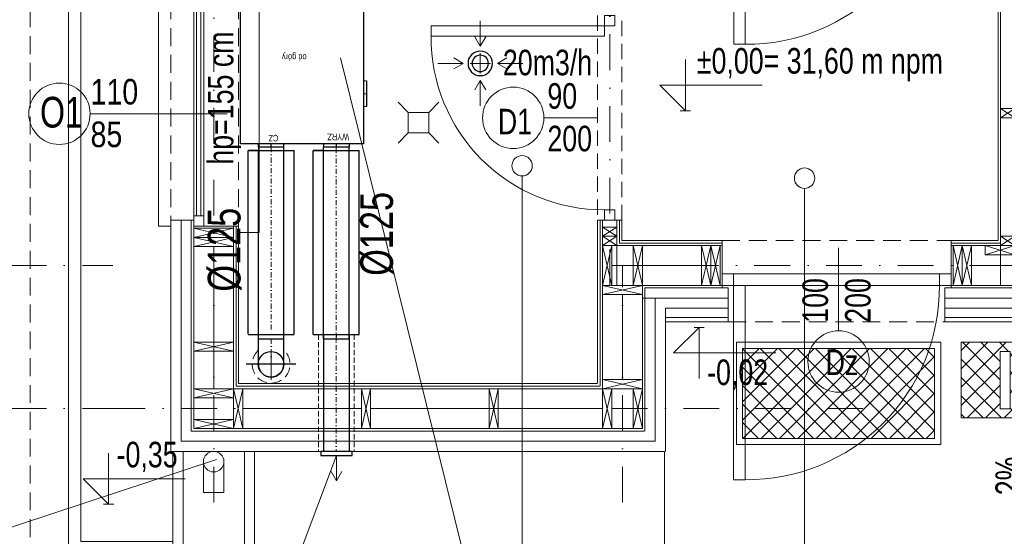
# Model space of a CAD drawing. Header units: inches. Extents: x 57112 to 98566, y -51777 to -16564.
# Tile 103 of 138: x 78160 to 78641, y -20807 to -20555. Entities that reach past the tile are written whole.
import ezdxf
from ezdxf.lldxf.tags import DXFTag

# ---------------------------------------------------------------- set-up
doc = ezdxf.new("R2010")
doc.units = ezdxf.units.IN
doc.header["$MEASUREMENT"] = 0
for name, pattern in [('CENTER', [10.16, 6.35, -1.27, 1.27, -1.27]), ('DASHDOT', [1, 0.5, -0.25, 0, -0.25]), ('DASHED', [0.75, 0.5, -0.25]), ('HIDDEN', [0.375, 0.25, -0.125])]:
    doc.linetypes.add(name, pattern=pattern)
doc.layers.get('0').update_dxf_attribs({"color": 251, "lineweight": 0})
for name, color, linetype, lineweight in [('## 05 PODGRZEWACZ', 1, 'SOLID', 30), ('## 08 CENTRALA REKUP', 204, 'Continuous', 25), ('## 08 Nawiew', 1, 'Continuous', 0), ('## 08 Nawiew opis', 1, 'Continuous', 0), ('## 08 Wywiew', 5, 'Continuous', 0), ('## 08 Wywiew opis', 5, 'Continuous', 0), ('001 WENT NAWIEW', 1, 'Continuous', 25), ('05-wymiary', 251, 'Continuous', 0), ('16a-elew.cienka', 251, 'Continuous', 0), ('A10-łazienka', 250, 'Continuous', 0), ('A35-rura spustowa', 251, 'Continuous', 0), ('A36-obrzeże', 252, 'Continuous', 0), ('A6a-schody parter', 251, 'Continuous', 18), ('A8-opisy pomieszczeń', 250, 'Continuous', 0), ('Axial', 7, 'CENTER', 9), ('p-- ocieplenie-w.zew', 251, 'Continuous', 0), ('p-- zero bud', 250, 'Continuous', 0), ('p--dach', 251, 'Continuous', 30), ('p--drzwi', 251, 'Continuous', 0), ('p--konst-słupy', 251, 'Continuous', 0), ('p--koty wysok.', 251, 'Continuous', 0), ('p--ocieplenie w.wew.', 251, 'Continuous', 0), ('p--okna', 251, 'Continuous', 0), ('p--opis drzwi', 252, 'Continuous', 0), ('p--opis okna', 251, 'Continuous', 0), ('p--opisy dodatkowe', 251, 'Continuous', 0), ('p--osie konstr', 250, 'DASHDOT', 15), ('p--osie konstr.-NR', 250, 'DASHDOT', 15), ('p--podciąg', 251, 'Continuous', 0), ('p--płyta GK', 251, 'Continuous', 0), ('p--spadki terenu', 251, 'Continuous', 0), ('p--ściana szkielet', 251, 'Continuous', 0)]:
    doc.layers.add(name, color=color, linetype=linetype, lineweight=lineweight)
doc.layers.add('Wywiew', color=1, linetype='Continuous')
doc.styles.add('1-100', font='arial.ttf', dxfattribs={"width": 0.75, "height": 18})
doc.styles.add('1-50', font='arial.ttf', dxfattribs={"width": 0.75, "height": 12.5})
doc.styles.add('SLDTEXTSTYLE2', font='TXT', dxfattribs={"width": 0.605})
doc.styles.get("Standard").update_dxf_attribs({"font": 'arial.ttf', "width": 0.75})
doc.styles.add('STYL-1', font='arial.ttf', dxfattribs={"width": 0.75})
doc.linetypes.add('BATTING', pattern='A,0.0001,-0.1,[134,ltypeshp.shx,S=0.1,R=0,X=-0.1,Y=0],-0.2,[134,ltypeshp.shx,S=0.1,R=180,X=0.1,Y=0],-0.1', length=0.4001)
tags = doc.linetypes.add('SOLID', pattern=[10, 10, 0]).pattern_tags.tags
tags[6:7] = [DXFTag(74, 4), DXFTag(75, 0), DXFTag(340, '0'), DXFTag(46, 0.0), DXFTag(50, 0.0), DXFTag(44, 0.0), DXFTag(45, 0.0)]
tags[4:5] = [DXFTag(74, 4), DXFTag(75, 0), DXFTag(340, '0'), DXFTag(46, 0.0), DXFTag(50, 0.0), DXFTag(44, 0.0), DXFTag(45, 0.0)]

# ---------------------------------------------------------------- blocks, each defined once
blk = doc.blocks.new('A$C67504D38')
at = {"layer": '## 08 CENTRALA REKUP', "linetype": 'Continuous', "lineweight": 18}
for p, q in [((60.2, 32.4), (61.7, 32.4)), ((60.2, 26.15), (61.7, 26.15)), ((60.2, 19.9), (61.7, 19.9))]:
    blk.add_line(p, q, dxfattribs=at)
at = {"color": 192, "lineweight": 25}
for p, q in [((8.75, 87.5), (21.25, 87.5)), ((8.75, 85.85), (8.75, 87.5)), ((15, 85.85), (15, 87.5)), ((21.25, 85.85), (21.25, 87.5)), ((40.65, 87.5), (40.65, 85.85)), ((40.65, 87.5), (53.15, 87.5)), ((46.9, 87.5), (46.9, 85.85)), ((53.15, 87.5), (53.15, 85.85)), ((0, 1.65), (0, 85.85)), ((0, 85.85), (60.2, 85.85)), ((0, 1.65), (0, 85.85)), ((60.2, 85.85), (60.2, 1.65)), ((60.2, 85.85), (60.2, 1.65)), ((61.7, 32.4), (61.7, 19.9)), ((60.2, 1.65), (0, 1.65)), ((8.75, 0), (8.75, 1.65)), ((21.25, 0), (8.75, 0)), ((15, 0), (15, 1.65)), ((21.25, 0), (21.25, 1.65)), ((40.65, 1.65), (40.65, 0)), ((53.15, 0), (40.65, 0)), ((46.9, 1.65), (46.9, 0)), ((53.15, 1.65), (53.15, 0))]:
    blk.add_line(p, q, dxfattribs=at)
at = {"color": 7, "linetype": 'Continuous', "lineweight": 0, "char_height": 3.175, "rotation": 180, "style": 'SLDTEXTSTYLE2'}
for s, insert, attachment_point in [('\\fArial Narrow|b0|i0|c0|p0;\\W1;N', (15.08, 79.89), 3), ('\\fArial Narrow|b0|i0|c0|p0;\\W1;W', (43.63, 80.56), 3), ('\\fArial Narrow|b0|i0|c0|p0;\\W1;od góry', (32.36, 42.3), 1), ('\\fArial Narrow|b0|i0|c0|p0;\\W1;CZ', (13.7, 2.84), 3), ('\\fArial Narrow|b0|i0|c0|p0;\\W1;WYRZ', (42.47, 3.4), 3)]:
    blk.add_mtext(s, dxfattribs=dict(at, insert=insert, attachment_point=attachment_point))
blk = doc.blocks.new('drzwi-90-100')
for p, q in [((10.1, 87.38), (5.05, 87.38)), ((5.05, 87.38), (5.05, 2.53)), ((10.1, 2.53), (10.1, 87.38)), ((5.05, 2.53), (0, 2.53)), ((0, 2.53), (0, -2.53)), ((5.05, -2.53), (5.05, 2.53)), ((5.05, 2.53), (10.1, 2.53)), ((100, 2.53), (94.95, 2.53)), ((94.95, 2.53), (94.95, -2.53)), ((100, -2.53), (100, 2.53)), ((0, -2.53), (5.05, -2.53)), ((94.95, -2.53), (100, -2.53))]:
    blk.add_line(p, q)
blk.add_arc((10.8, 3.23), 84.15, 359.5233, 90.4767)
blk = doc.blocks.new('wpust')
for p, q in [((-5, 5), (-10, 10)), ((10, 10), (5, 5)), ((-5, -5), (-10, -10)), ((10, -10), (5, -5))]:
    blk.add_line(p, q)
blk.add_lwpolyline([(-5, -5), (5, -5), (5, 5), (-5, 5)], close=True)
blk = doc.blocks.new('okno-110-33.15')
at = {"linetype": 'Continuous', "ltscale": 35}
for p, q in [((0, 39.15), (110, 39.15)), ((-3, -10), (113, -10))]:
    blk.add_line(p, q, dxfattribs=at)
for p, q in [((0, 39.15), (0, 33.15)), ((110, 33.15), (110, 39.15)), ((3, 33.15), (3, 21.95)), ((107, 21.95), (107, 33.15)), ((5, 21.95), (0, 21.95)), ((0, 21.95), (0, 16.95)), ((0, 21.95), (0, 0)), ((105, 21.95), (5, 21.95)), ((5, 16.95), (5, 21.95)), ((5, 20.61), (105, 20.61)), ((110, 21.95), (105, 21.95)), ((105, 21.95), (105, 16.95)), ((110, 0), (110, 21.95)), ((110, 16.95), (110, 21.95)), ((0, 16.95), (5, 16.95)), ((5, 18.45), (105, 18.45)), ((5, 16.95), (105, 16.95)), ((105, 16.95), (110, 16.95)), ((-3, 0), (-3, -10)), ((0, 0), (-3, 0)), ((110, 0), (113, 0)), ((113, 0), (113, -10))]:
    blk.add_line(p, q)
at = {"linetype": 'HIDDEN', "ltscale": 35}
for p, q in [((0, 33.15), (110, 33.15)), ((0, 0), (110, 0))]:
    blk.add_line(p, q, dxfattribs=at)
blk = doc.blocks.new('kota wykoń')
for p, q in [((0, 25), (0, 0)), ((0, 0), (-12.5, 12.5)), ((-12.5, 12.5), (37.5, 12.5))]:
    blk.add_line(p, q)
at = {"lineweight": 0}
blk.add_line((-2.5, 0), (2.5, 0), dxfattribs=at)
blk = doc.blocks.new('szczotka do butów')
h = blk.add_hatch()
h.set_pattern_fill('ANSI37-Metric', color=256, scale=2, angle=-90, style=0)
h.set_pattern_definition([(-45, (2443.106, -1011.535), (4.490128, 4.490128), []), (45, (2443.106, -1011.535), (-4.490128, 4.490128), [])])
h.paths.add_polyline_path([(0, -37), (54, -37), (54, 0), (0, 0)])
h.paths.add_polyline_path([(19, -4.5), (24, -4.5), (24, -32.5), (19, -32.5)], flags=16)
h.paths.add_polyline_path([(35, -4.5), (30, -4.5), (30, -32.5), (35, -32.5)], flags=16)
h.paths.add_polyline_path([(25, -4.5), (29, -4.5), (29, -32.5), (25, -32.5)], flags=16)
for points in [[(0, -37), (54, -37), (54, 0), (0, 0)], [(19, -4.5), (24, -4.5), (24, -32.5), (19, -32.5)], [(25, -4.5), (29, -4.5), (29, -32.5), (25, -32.5)], [(35, -4.5), (30, -4.5), (30, -32.5), (35, -32.5)]]:
    blk.add_lwpolyline(points, close=True)
blk = doc.blocks.new('ukł.słupów-1K')
for p, q in [((394.7, 152), (401.7, 156.5)), ((394.7, 156.5), (401.7, 152)), ((0, 97.95), (19.5, 93.45)), ((0, 93.45), (19.5, 97.95)), ((200, 94), (207, 98.5)), ((200, 98.5), (207, 94)), ((0, 93.45), (19.5, 88.95)), ((0, 88.95), (19.5, 93.45)), ((200, 89.5), (207, 94)), ((200, 94), (207, 89.5)), ((394.7, 89.5), (401.7, 94)), ((394.7, 94), (401.7, 89.5)), ((204.5, 70), (200, 89.5)), ((200, 70), (204.5, 89.5)), ((219.5, 70), (215, 89.5)), ((215, 70), (219.5, 89.5)), ((252.95, 70), (248.45, 89.5)), ((248.45, 70), (252.95, 89.5)), ((257.45, 70), (252.95, 89.5)), ((252.95, 70), (257.45, 89.5)), ((375.95, 70), (371.45, 89.5)), ((371.45, 70), (375.95, 89.5)), ((380.45, 70), (375.95, 89.5)), ((375.95, 70), (380.45, 89.5)), ((387.2, 85), (401.7, 89.5)), ((387.2, 89.5), (401.7, 85)), ((200, 70), (219.5, 65.5)), ((200, 65.5), (219.5, 70)), ((0, 42.3), (19.5, 37.8)), ((0, 37.8), (19.5, 42.3)), ((0, 15), (19.5, 19.5)), ((0, 19.5), (19.5, 15)), ((24, 0), (19.5, 19.5)), ((19.5, 0), (24, 19.5)), ((86.5, 0), (82, 19.5)), ((82, 0), (86.5, 19.5)), ((149, 0), (144.5, 19.5)), ((144.5, 0), (149, 19.5)), ((200, 24), (219.5, 19.5)), ((200, 19.5), (219.5, 24)), ((204.5, 0), (200, 19.5)), ((200, 0), (204.5, 19.5)), ((219.5, 0), (215, 19.5)), ((215, 0), (219.5, 19.5)), ((0, 4.5), (19.5, 0)), ((0, 0), (19.5, 4.5))]:
    blk.add_line(p, q)
at = {"ltscale": 35}
for p, q in [((207, 98.5), (200, 98.5)), ((207, 89.5), (207, 98.5))]:
    blk.add_line(p, q, dxfattribs=at)
for points in [[(394.7, 156.5), (401.7, 156.5), (401.7, 152), (394.7, 152)], [(0, 93.45), (19.5, 93.45), (19.5, 97.95), (0, 97.95)], [(200, 98.5), (207, 98.5), (207, 94), (200, 94)], [(0, 88.95), (19.5, 88.95), (19.5, 93.45), (0, 93.45)], [(200, 94), (207, 94), (207, 89.5), (200, 89.5)], [(394.7, 94), (401.7, 94), (401.7, 89.5), (394.7, 89.5)], [(200, 70), (200, 89.5), (204.5, 89.5), (204.5, 70)], [(215, 70), (215, 89.5), (219.5, 89.5), (219.5, 70)], [(248.45, 70), (248.45, 89.5), (252.95, 89.5), (252.95, 70)], [(252.95, 70), (252.95, 89.5), (257.45, 89.5), (257.45, 70)], [(371.45, 70), (371.45, 89.5), (375.95, 89.5), (375.95, 70)], [(375.95, 70), (375.95, 89.5), (380.45, 89.5), (380.45, 70)], [(387.2, 89.5), (401.7, 89.5), (401.7, 85), (387.2, 85)], [(200, 65.5), (219.5, 65.5), (219.5, 70), (200, 70)], [(0, 37.8), (19.5, 37.8), (19.5, 42.3), (0, 42.3)], [(0, 19.5), (19.5, 19.5), (19.5, 15), (0, 15)], [(19.5, 0), (19.5, 19.5), (24, 19.5), (24, 0)], [(82, 0), (82, 19.5), (86.5, 19.5), (86.5, 0)], [(144.5, 0), (144.5, 19.5), (149, 19.5), (149, 0)], [(200, 19.5), (219.5, 19.5), (219.5, 24), (200, 24)], [(200, 0), (200, 19.5), (204.5, 19.5), (204.5, 0)], [(215, 0), (215, 19.5), (219.5, 19.5), (219.5, 0)], [(0, 0), (19.5, 0), (19.5, 4.5), (0, 4.5)]]:
    blk.add_lwpolyline(points, close=True)
for points in [[(19.5, 97.95), (0, 97.95)], [(257.45, 89.5), (257.45, 70)], [(371.45, 89.5), (371.45, 70)]]:
    blk.add_lwpolyline(points, dxfattribs=at)

msp = doc.modelspace()

# ---------------------------------------------------------------- hatches: boundary and pattern name
at = {"layer": '05-wymiary'}
h = msp.add_hatch(dxfattribs=at)
h.set_pattern_fill('ANSI37-Metric', color=256, scale=2, angle=270, style=0)
h.set_pattern_definition([(315, (81251.7034, -21981.49), (4.490128, 4.490128), []), (45, (81251.7034, -21981.49), (-4.490128, 4.490128), [])])
h.paths.add_polyline_path([(78513.254, -20715.533), (78513.254, -20759.533), (78607.254, -20759.533), (78607.254, -20715.533)])

# ---------------------------------------------------------------- linework, layer by layer
at = {"layer": '## 05 PODGRZEWACZ', "lineweight": 15}
msp.add_line((78316.603, -20573.38, 151.8), (78413.154, -20963.074, 151.8), dxfattribs=at)
at = {"layer": '## 08 CENTRALA REKUP'}
msp.add_line((78294.782, -20723.28, 151.8), (78270.488, -20723.28, 151.8), dxfattribs=at)
at = {"layer": '## 08 Nawiew', "color": 4, "linetype": 'DASHDOT', "lineweight": 15, "ltscale": 5}
for p, q in [((78282.652, -20617.13, 151.8), (78282.652, -20708.78, 151.8)), ((78282.65, -20710.78, 151.8), (78282.65, -20723.28, 151.8))]:
    msp.add_line(p, q, dxfattribs=at)
at = {"layer": '## 08 Nawiew', "color": 3, "lineweight": 30, "ltscale": 5}
for p, q in [((78303.302, -20708.78, 151.8), (78303.302, -20618.78, 151.8)), ((78308.302, -20618.78, 151.8), (78303.302, -20618.78, 151.8)), ((78303.302, -20618.78, 151.8), (78325.802, -20618.78, 151.8)), ((78308.302, -20708.78, 151.8), (78308.302, -20617.13, 151.8)), ((78320.802, -20708.78, 151.8), (78320.802, -20617.13, 151.8)), ((78325.802, -20708.78, 151.8), (78325.802, -20618.78, 151.8)), ((78303.302, -20708.78, 151.8), (78325.802, -20708.78, 151.8)), ((78308.308, -20708.78, 151.8), (78308.286, -20765.733, 151.8)), ((78308.3, -20710.78, 151.8), (78308.3, -20708.78, 151.8)), ((78308.3, -20710.78, 151.8), (78320.8, -20710.78, 151.8)), ((78320.808, -20708.78, 151.8), (78320.786, -20765.733, 151.8)), ((78320.8, -20710.78, 151.8), (78320.8, -20708.78, 151.8))]:
    msp.add_line(p, q, dxfattribs=at)
at = {"layer": '## 08 Nawiew', "color": 3, "linetype": 'DASHDOT', "lineweight": 15, "ltscale": 5}
for p, q in [((78314.552, -20711.823, 151.8), (78314.552, -20617.13, 151.8)), ((78314.557, -20708.78, 151.8), (78314.535, -20765.933, 151.8))]:
    msp.add_line(p, q, dxfattribs=at)
at = {"layer": '## 08 Nawiew', "color": 3, "linetype": 'DASHED', "ltscale": 5}
for p, q in [((78305.808, -20708.78, 151.8), (78305.786, -20765.733, 151.8)), ((78323.308, -20708.78, 151.8), (78323.286, -20765.733, 151.8))]:
    msp.add_line(p, q, dxfattribs=at)
at = {"layer": '## 08 Nawiew', "color": 3, "lineweight": 30, "elevation": 151.8}
msp.add_lwpolyline([(78322.3, -20767.932), (78322.3, -20765.933), (78306.975, -20765.933), (78306.975, -20767.932)], close=True, dxfattribs=at)
at = {"layer": '## 08 Nawiew', "color": 5, "lineweight": 30}
for radius, start, end in [(6, 0, 180), (6, 180, 0), (4, 0, 180), (4, 180, 0)]:
    msp.add_arc((78384.977, -20576.162, 151.8), radius, start, end, dxfattribs=at)
at = {"layer": '## 08 Nawiew', "color": 4, "linetype": 'DASHED', "ltscale": 10}
msp.add_arc((78282.65, -20723.28, 151.8), 9.25, 132.50664, 47.49336, dxfattribs=at)
at = {"layer": '## 08 Nawiew opis', "color": 6, "elevation": 151.8}
msp.add_lwpolyline([(78314.637, -20767.932), (78278.543, -20863.699), (78169.654, -20863.699)], dxfattribs=at)
at = {"layer": '## 08 Wywiew', "color": 5, "lineweight": 5}
for p, q in [((78384.977, -20571.162, 151.8), (78384.977, -20581.162, 151.8)), ((78379.977, -20576.162, 151.8), (78389.977, -20576.162, 151.8)), ((78379.977, -20576.162, 151.8), (78389.977, -20576.162, 151.8)), ((78379.977, -20576.162, 151.8), (78389.977, -20576.162, 151.8)), ((78379.977, -20576.162, 151.8), (78389.977, -20576.162, 151.8))]:
    msp.add_line(p, q, dxfattribs=at)
at = {"layer": '## 08 Wywiew opis'}
for p, q in [((78384.975, -20567.784, 151.8), (78384.975, -20555.36, 151.8)), ((78384.975, -20567.76, 151.8), (78382.288, -20563.174, 151.8)), ((78384.975, -20567.76, 151.8), (78387.662, -20563.174, 151.8)), ((78376.599, -20576.16, 151.8), (78364.175, -20576.16, 151.8)), ((78376.575, -20576.16, 151.8), (78371.989, -20573.473, 151.8)), ((78376.575, -20576.16, 151.8), (78371.989, -20578.847, 151.8)), ((78393.355, -20576.16, 151.8), (78405.779, -20576.16, 151.8)), ((78393.379, -20576.16, 151.8), (78397.965, -20573.473, 151.8)), ((78393.379, -20576.16, 151.8), (78397.965, -20578.847, 151.8)), ((78384.975, -20584.564, 151.8), (78382.288, -20589.15, 151.8)), ((78384.975, -20584.54, 151.8), (78384.975, -20596.964, 151.8)), ((78384.975, -20584.564, 151.8), (78387.662, -20589.15, 151.8))]:
    msp.add_line(p, q, dxfattribs=at)
for p, q in [((78314.637, -20767.932, 151.8), (78314.637, -20780.356, 151.8)), ((78314.637, -20780.356, 151.8), (78311.951, -20775.77, 151.8)), ((78314.637, -20780.356, 151.8), (78317.324, -20775.77, 151.8))]:
    msp.add_line(p, q)
at = {"layer": '001 WENT NAWIEW', "color": 4, "lineweight": 30}
for p, q in [((78271.402, -20708.618, 151.8), (78271.402, -20618.78, 151.8)), ((78276.402, -20618.78, 151.8), (78271.402, -20618.78, 151.8)), ((78271.402, -20618.78, 151.8), (78293.902, -20618.78, 151.8)), ((78276.402, -20617.13, 151.8), (78276.402, -20618.78, 151.8)), ((78276.402, -20618.78, 151.8), (78288.902, -20618.78, 151.8)), ((78276.402, -20708.78, 151.8), (78276.402, -20618.78, 151.8)), ((78276.402, -20618.78, 151.8), (78288.902, -20618.78, 151.8)), ((78288.902, -20618.78, 151.8), (78288.902, -20617.13, 151.8)), ((78288.902, -20708.78, 151.8), (78288.902, -20618.78, 151.8)), ((78293.902, -20708.618, 151.8), (78293.902, -20618.78, 151.8)), ((78271.402, -20708.78, 151.8), (78293.902, -20708.78, 151.8)), ((78276.4, -20710.78, 151.8), (78276.4, -20708.78, 151.8)), ((78276.4, -20710.78, 151.8), (78288.9, -20710.78, 151.8)), ((78276.4, -20710.78, 151.8), (78288.9, -20710.78, 151.8)), ((78276.4, -20723.28, 151.8), (78276.4, -20710.78, 151.8)), ((78276.4, -20710.78, 151.8), (78288.9, -20710.78, 151.8)), ((78288.9, -20710.78, 151.8), (78288.9, -20708.78, 151.8)), ((78288.9, -20723.28, 151.8), (78288.9, -20710.78, 151.8))]:
    msp.add_line(p, q, dxfattribs=at)
at = {"layer": '001 WENT NAWIEW'}
msp.add_circle((78282.621, -20723.28, 151.8), 6.25, dxfattribs=at)
at = {"layer": '001 WENT NAWIEW', "color": 4, "lineweight": 30}
msp.add_arc((78282.65, -20723.28, 151.8), 6.25, 180, 0, dxfattribs=at)
at = {"layer": '16a-elew.cienka', "elevation": 151.8}
for points in [[(78510.254, -20712.533), (78510.254, -20762.533), (78610.254, -20762.533), (78610.254, -20712.533)], [(78513.254, -20715.533), (78513.254, -20759.533), (78607.254, -20759.533), (78607.254, -20715.533)]]:
    msp.add_lwpolyline(points, close=True, dxfattribs=at)
at = {"layer": 'A35-rura spustowa', "linetype": 'Continuous', "lineweight": 0, "ltscale": 75}
msp.add_circle((78254.554, -20770.933, 151.8), 5, dxfattribs=at)
at = {"layer": 'A36-obrzeże', "linetype": 'Continuous', "ltscale": 35}
for p, q in [((78239.554, -20765.933, 151.8), (78239.554, -20815.933, 151.8)), ((78269.554, -20765.933, 151.8), (78269.554, -20815.933, 151.8)), ((78249.554, -20770.933, 151.8), (78249.554, -20785.933, 151.8)), ((78259.554, -20770.933, 151.8), (78259.554, -20785.933, 151.8)), ((78249.554, -20785.933, 151.8), (78259.554, -20785.933, 151.8))]:
    msp.add_line(p, q, dxfattribs=at)
at = {"layer": 'A36-obrzeże', "linetype": 'Continuous', "ltscale": 35, "elevation": 151.8}
for points in [[(78469.104, -20815.933), (78183.604, -20815.933), (78183.604, -20135.433), (79266.104, -20135.433), (79266.104, -20815.933), (78872.604, -20815.933)], [(78234.554, -20809.933), (78189.604, -20809.933), (78189.604, -20141.433), (78234.554, -20141.433)]]:
    msp.add_lwpolyline(points, dxfattribs=at)
msp.add_lwpolyline([(78234.554, -20815.933), (78274.554, -20815.933), (78274.554, -20765.933), (78234.554, -20765.933)], close=True, dxfattribs=at)
at = {"layer": 'A6a-schody parter', "lineweight": 5}
msp.add_line((78475.104, -20765.933, 151.8), (78475.104, -20881.033, 151.8), dxfattribs=at)
at = {"layer": 'A8-opisy pomieszczeń'}
for p, q in [((78405.432, -20882.646, 151.8), (78405.432, -20631.226, 151.8)), ((78543.619, -20888.709, 151.8), (78543.619, -20637.288, 151.8))]:
    msp.add_line(p, q, dxfattribs=at)
for centre in [(78405.432, -20626.226, 151.8), (78543.619, -20632.288, 151.8)]:
    msp.add_circle(centre, 5, dxfattribs=at)
at = {"layer": 'Axial', "ltscale": 5}
for p, q in [((78282.621, -20716.13, 151.8), (78282.621, -20730.83, 151.8)), ((78289.871, -20723.28, 151.8), (78275.371, -20723.28, 151.8))]:
    msp.add_line(p, q, dxfattribs=at)
at = {"layer": 'p-- ocieplenie-w.zew', "linetype": 'BATTING', "ltscale": 10}
for p, q in [((78238.604, -20761.007, 151.8), (78238.604, -20652.783, 151.8)), ((78506.254, -20690.933, 151.8), (78464.304, -20690.933, 151.8)), ((78470.504, -20761.007, 151.8), (78470.504, -20690.933, 151.8)), ((78715.754, -20690.933, 151.8), (78612.254, -20690.933, 151.8)), ((78238.679, -20760.933, 151.8), (78470.124, -20760.933, 151.8))]:
    msp.add_line(p, q, dxfattribs=at)
at = {"layer": 'p--dach', "linetype": 'HIDDEN', "lineweight": 20, "ltscale": 35, "elevation": 151.8}
msp.add_lwpolyline([(78164.744, -20834.793), (79284.964, -20834.793), (79284.964, -20116.573), (78164.744, -20116.573)], close=True, dxfattribs=at)
at = {"layer": 'p--drzwi', "elevation": 151.8}
msp.add_lwpolyline([(78503.254, -20679.077), (78615.254, -20679.077), (78615.254, -20684.733), (78503.254, -20684.733)], close=True, dxfattribs=at)
at = {"layer": 'p--ocieplenie w.wew.', "linetype": 'BATTING', "ltscale": 20}
for p, q in [((78254.554, -20712.433, 151.8), (78254.554, -20665.783, 151.8)), ((78459.804, -20674.983, 151.8), (78449.304, -20674.983, 151.8)), ((78464.304, -20674.983, 151.8), (78493.254, -20674.983, 151.8)), ((78625.254, -20674.983, 151.8), (78646.504, -20674.983, 151.8)), ((78454.554, -20730.733, 151.8), (78454.554, -20689.233, 151.8)), ((78254.554, -20716.933, 151.8), (78254.554, -20735.233, 151.8)), ((78268.804, -20744.983, 151.8), (78326.804, -20744.983, 151.8)), ((78331.304, -20744.983, 151.8), (78389.304, -20744.983, 151.8)), ((78389.304, -20744.983, 151.8), (78444.804, -20744.983, 151.8))]:
    msp.add_line(p, q, dxfattribs=at)
at = {"layer": 'p--ocieplenie w.wew.', "linetype": 'BATTING', "ltscale": 3}
msp.add_line((78449.304, -20744.983, 151.8), (78459.804, -20744.983, 151.8), dxfattribs=at)
at = {"layer": 'p--opis drzwi', "lineweight": 0}
for p, q in [((78416.095, -20602.783, 151.8), (78442.354, -20602.783, 151.8)), ((78560.254, -20666.433, 151.8), (78560.254, -20706.951, 151.8))]:
    msp.add_line(p, q, dxfattribs=at)
for centre in [(78401.095, -20602.783, 151.8), (78560.254, -20721.951, 151.8)]:
    msp.add_circle(centre, 15, dxfattribs=at)
at = {"layer": 'p--opis okna'}
msp.add_line((78194.103, -20600.783, 151.8), (78261.105, -20600.783, 151.8), dxfattribs=at)
msp.add_circle((78179.103, -20600.783, 151.8), 15, dxfattribs=at)
at = {"layer": 'p--opisy dodatkowe', "elevation": 151.8}
msp.add_lwpolyline([(78049.84, -20807.037), (78143.063, -20807.037), (78255.854, -20769.799)], dxfattribs=at)
at = {"layer": 'p--osie konstr', "linetype": 'DASHDOT', "ltscale": 35}
for p, q in [((78254.554, -20790.933, 151.8), (78254.554, -20116.573, 151.8)), ((78448.304, -20684.733, 151.8), (78448.304, -20464.683, 151.8)), ((78454.554, -20790.933, 151.8), (78454.554, -20674.983, 151.8)), ((78887.534, -20674.983, 151.8), (78454.554, -20674.983, 151.8)), ((78203.604, -20744.983, 151.8), (78579.494, -20744.983, 151.8))]:
    msp.add_line(p, q, dxfattribs=at)
at = {"layer": 'p--osie konstr.-NR', "linetype": 'DASHDOT', "ltscale": 35}
for p, q in [((78155.21, -20674.983, 151.8), (78205.21, -20674.983, 151.8)), ((78155.21, -20744.983, 151.8), (78205.21, -20744.983, 151.8))]:
    msp.add_line(p, q, dxfattribs=at)
at = {"layer": 'p--podciąg', "linetype": 'HIDDEN', "ltscale": 30}
for p, q in [((78442.354, -20552.783, 151.8), (78442.354, -20652.783, 151.8)), ((78454.254, -20652.783, 151.8), (78454.254, -20552.783, 151.8))]:
    msp.add_line(p, q, dxfattribs=at)
at = {"layer": 'p--płyta GK', "ltscale": 35}
for p, q in [((78638.254, -20662.783, 151.8), (78638.254, -20479.133, 151.8)), ((78442.354, -20732.783, 151.8), (78442.354, -20652.783, 151.8)), ((78454.254, -20652.783, 151.8), (78442.354, -20652.783, 151.8)), ((78443.604, -20734.033, 151.8), (78443.604, -20652.783, 151.8)), ((78453.004, -20664.033, 151.8), (78453.004, -20652.783, 151.8)), ((78454.254, -20662.783, 151.8), (78454.254, -20652.783, 151.8)), ((78265.504, -20734.033, 151.8), (78265.504, -20655.783, 151.8)), ((78266.754, -20732.783, 151.8), (78266.754, -20655.783, 151.8)), ((78503.254, -20662.783, 151.8), (78454.254, -20662.783, 151.8)), ((78638.254, -20662.783, 151.8), (78615.254, -20662.783, 151.8)), ((78503.254, -20664.033, 151.8), (78453.004, -20664.033, 151.8)), ((78639.504, -20664.033, 151.8), (78615.254, -20664.033, 151.8)), ((78506.254, -20700.433, 151.8), (78475.504, -20700.433, 151.8)), ((78715.754, -20700.433, 151.8), (78612.254, -20700.433, 151.8)), ((78506.254, -20702.533, 151.8), (78475.504, -20702.533, 151.8)), ((78715.754, -20702.533, 151.8), (78612.254, -20702.533, 151.8)), ((78265.504, -20734.033, 151.8), (78443.224, -20734.033, 151.8)), ((78266.754, -20732.783, 151.8), (78441.974, -20732.783, 151.8))]:
    msp.add_line(p, q, dxfattribs=at)
at = {"layer": 'p--płyta GK', "linetype": 'HIDDEN', "ltscale": 35}
for p, q in [((78503.254, -20662.783, 151.8), (78615.254, -20662.783, 151.8)), ((78506.254, -20702.533, 151.8), (78612.254, -20702.533, 151.8))]:
    msp.add_line(p, q, dxfattribs=at)
at = {"layer": 'p--ściana szkielet', "ltscale": 35}
for p, q in [((78639.504, -20684.733, 151.8), (78639.504, -20464.683, 151.8)), ((78233.604, -20765.933, 151.8), (78233.604, -20652.783, 151.8)), ((78243.604, -20755.933, 151.8), (78243.604, -20652.783, 151.8)), ((78244.804, -20754.733, 151.8), (78244.804, -20652.783, 151.8)), ((78444.804, -20754.733, 151.8), (78444.804, -20652.783, 151.8)), ((78451.804, -20684.733, 151.8), (78451.804, -20652.783, 151.8)), ((78264.304, -20754.733, 151.8), (78264.304, -20655.783, 151.8)), ((78503.254, -20665.233, 151.8), (78444.804, -20665.233, 151.8)), ((78712.754, -20665.233, 151.8), (78615.254, -20665.233, 151.8)), ((78503.254, -20684.733, 151.8), (78444.804, -20684.733, 151.8)), ((78464.304, -20754.733, 151.8), (78464.304, -20684.733, 151.8)), ((78465.504, -20755.933, 151.8), (78465.504, -20685.933, 151.8)), ((78506.254, -20685.933, 151.8), (78465.504, -20685.933, 151.8)), ((78715.754, -20685.933, 151.8), (78612.254, -20685.933, 151.8)), ((78715.754, -20684.733, 151.8), (78615.254, -20684.733, 151.8)), ((78475.504, -20765.933, 151.8), (78475.504, -20695.933, 151.8)), ((78506.254, -20695.933, 151.8), (78475.504, -20695.933, 151.8)), ((78715.754, -20695.933, 151.8), (78612.254, -20695.933, 151.8)), ((78244.804, -20735.233, 151.8), (78463.924, -20735.233, 151.8)), ((78244.804, -20754.733, 151.8), (78463.924, -20754.733, 151.8)), ((78243.604, -20755.933, 151.8), (78465.124, -20755.933, 151.8)), ((78233.604, -20765.933, 151.8), (78475.124, -20765.933, 151.8))]:
    msp.add_line(p, q, dxfattribs=at)
at = {"layer": 'p--ściana szkielet', "ltscale": 35, "elevation": 151.8}
for points in [[(78266.754, -20655.783), (78244.804, -20655.783), (78244.804, -20652.783), (78233.604, -20652.783)], [(78503.254, -20662.783), (78503.254, -20685.933), (78506.254, -20685.933), (78506.254, -20702.533)], [(78615.254, -20662.783), (78615.254, -20685.933), (78612.254, -20685.933), (78612.254, -20702.533)]]:
    msp.add_lwpolyline(points, dxfattribs=at)

# ---------------------------------------------------------------- block references
at = {"layer": '## 08 CENTRALA REKUP', "color": 2, "lineweight": 30}
msp.add_blockref('A$C67504D38', (78267.652, -20617.13, 151.8), dxfattribs=at)
at = {"layer": '16a-elew.cienka'}
msp.add_blockref('szczotka do butów', (78620.254, -20712.533, 151.8), dxfattribs=at)
at = {"layer": 'A10-łazienka', "xscale": -1}
msp.add_blockref('wpust', (78354.754, -20605.133, 151.8), dxfattribs=at)
at = {"layer": 'p-- zero bud', "zscale": 1.2}
msp.add_blockref('kota wykoń', (78485.324, -20599.311, 151.8), dxfattribs=at)
at = {"layer": 'p--drzwi', "rotation": 180}
for p, xscale, yscale in [((78503.454, -20470.683, 151.8), -1.1, 1.1), ((78503.254, -20681.905, 151.8), -1.12, 1.12)]:
    msp.add_blockref('drzwi-90-100', p, dxfattribs=dict(at, xscale=xscale, yscale=yscale))
at = {"layer": 'p--drzwi', "xscale": -1}
for rotation in [89.99999999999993, 89.99999999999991]:
    msp.add_blockref('drzwi-90-100', (78448.304, -20552.783, 151.8), dxfattribs=dict(at, rotation=rotation))
at = {"layer": 'p--konst-słupy'}
msp.add_blockref('ukł.słupów-1K', (78244.804, -20754.733, 151.8), dxfattribs=at)
at = {"layer": 'p--koty wysok.', "xscale": -1, "rotation": 180}
msp.add_blockref('kota wykoń', (78492.056, -20705.248, 151.8), dxfattribs=at)
at = {"layer": 'p--koty wysok.'}
msp.add_blockref('kota wykoń', (78203.164, -20791.743, 151.8), dxfattribs=at)
at = {"layer": 'p--okna', "linetype": 'Continuous', "xscale": -1, "rotation": 89.9999999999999}
msp.add_blockref('okno-110-33.15', (78266.754, -20545.783, 151.8), dxfattribs=at)

# ---------------------------------------------------------------- texts
at = {"layer": '## 08 Nawiew opis', "color": 5, "insert": (78396.031, -20582.172, 240.049), "char_height": 12.5, "width": 177.1707, "attachment_point": 7, "style": 'STYL-1'}
msp.add_mtext('20m3/h', dxfattribs=at)
at = {"layer": 'p-- zero bud', "insert": (78490.921, -20568.661, 151.8), "char_height": 12.5, "width": 531.91597, "attachment_point": 1, "style": '1-50'}
msp.add_mtext('±0,00= 31,60 m npm', dxfattribs=at)
at = {"layer": 'p--koty wysok.', "char_height": 18, "width": 207.41597, "style": '1-50'}
for s, insert, attachment_point in [('{\\H0.6944x;-0,02}', (78495.953, -20735.775, 151.8), 7), ('{\\H0.6944x;-0,35}', (78207.06, -20761.215, 151.8), 1)]:
    msp.add_mtext(s, dxfattribs=dict(at, insert=insert, attachment_point=attachment_point))
at = {"layer": 'p--opis drzwi', "lineweight": 0, "insert": (78417.817, -20585.826, 151.8), "char_height": 12.5, "width": 11.15966, "attachment_point": 1}
msp.add_mtext('90\\P200', dxfattribs=at)
at = {"layer": 'p--opis drzwi', "lineweight": 0, "char_height": 12.5, "width": 65.787, "attachment_point": 9, "style": 'STYL-1'}
for s, insert in [('D1', (78410.314, -20610.871, 151.8)), ('Dz', (78569.908, -20728.56, 151.8))]:
    msp.add_mtext(s, dxfattribs=dict(at, insert=insert))
at = {"layer": 'p--opis drzwi', "lineweight": 0, "insert": (78576.09, -20681.161, 151.8), "char_height": 12.5, "width": 11.15966, "attachment_point": 9, "rotation": 90}
msp.add_mtext('100\\P200', dxfattribs=at)
at = {"layer": 'p--opis okna', "insert": (78267.967, -20560.536, 151.8), "char_height": 12.5, "width": 128.63421, "attachment_point": 9, "rotation": 90, "style": '1-100'}
msp.add_mtext('hp=155 cm', dxfattribs=at)
at = {"layer": 'p--opis okna'}
for s, insert, char_height, width, attachment_point, style in [('{\\W0.8;110\\P85}', (78194.323, -20617.283, 151.8), 12.5, 45.287, 7, '1-100'), ('O1', (78169.607, -20592.525, 151.8), 15, 74.01038, 1, '1-50')]:
    msp.add_mtext(s, dxfattribs=dict(at, insert=insert, char_height=char_height, width=width, attachment_point=attachment_point, style=style))
at = {"layer": 'p--spadki terenu', "insert": (78649.584, -20768.427, 151.8), "char_height": 18, "width": 207.41597, "attachment_point": 9, "rotation": 90, "style": '1-50'}
msp.add_mtext('{\\H0.6944x;2%}', dxfattribs=at)
at = {"layer": 'Wywiew', "color": 3, "lineweight": 5, "insert": (78326.237, -20680.031, 151.8), "char_height": 16.0002, "attachment_point": 1, "rotation": 90}
msp.add_mtext_dynamic_manual_height_columns('%%C125', width=46.33417, gutter_width=12.5, heights=[0], dxfattribs=at)
at = {"layer": 'Wywiew', "color": 4, "lineweight": 5, "insert": (78251.66, -20687.765, 151.8), "char_height": 16.0002, "attachment_point": 1, "rotation": 90}
msp.add_mtext_dynamic_manual_height_columns('%%C125', width=46.33417, gutter_width=12.5, heights=[0], dxfattribs=at)

doc.saveas('drawing.dxf')
